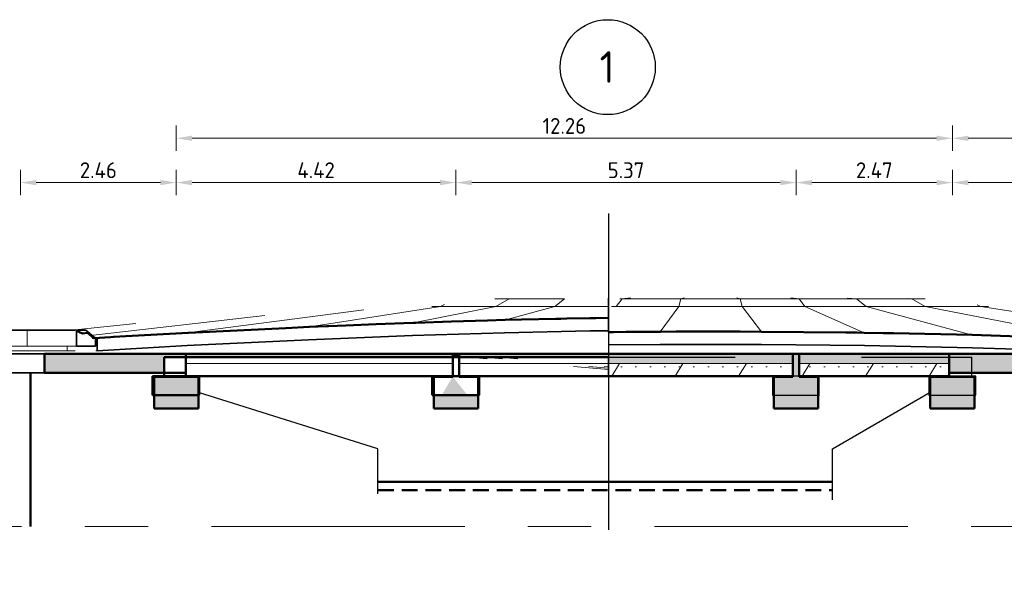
# Model space of a CAD drawing. Header units: metres. Extents: x 115954 to 115994, y 477007 to 477166.
# Tile 3 of 20: x 115963 to 115978, y 477023 to 477032. Entities that reach past the tile are written whole.
import ezdxf

# ---------------------------------------------------------------- set-up
doc = ezdxf.new("R2010")
doc.units = ezdxf.units.M
for name, pattern in [('DASHED2', [0.375, 0.25, -0.125]), ('Demolished', [0.0048, 0.0032, -0.0016]), ('Hidden_2_0', [4, 2, -2]), ('XX-AFBREEK', [7, 4, -1, 1, -1]), ('XX-CENTER', [8, 5, -1, 1, -1])]:
    doc.linetypes.add(name, pattern=pattern)
doc.layers.get('Defpoints').update_dxf_attribs({"lineweight": 25})
for name, color, linetype, lineweight in [('G_IMPT', 8, 'Continuous', 18), ('N-CO-BC-BETONVORM-A', 252, 'Demolished', 18), ('N-CO-BC-BETONVORM-AD', 252, 'Continuous', 18), ('N-CO-BC-BETONVORM-G', 50, 'Continuous', 13), ('N-CO-BC-BETONVORM-GD', 90, 'Continuous', 18), ('N-CO-BC-BETONVORM-GN', 10, 'Demolished', 18), ('N-CO-SC-STAALVORM-G', 10, 'Continuous', 13), ('N-WE-GW-GROND_WERK-GD', 7, 'Continuous', 25), ('N-WE-GW-WATERGANG_WATERLIJN-GD', 150, 'Continuous', 50), ('N_WE_OG_TOPOGRAFIE_G', 7, 'Continuous', 35), ('N_WE_OG_TOPOGRAFIE_GD', 7, 'Continuous', 50), ('X-XX-AL-AFBREEKLIJN-G', 7, 'XX-AFBREEK', 18), ('X-XX-AL-CONSTRUCTIELIJN-G', 7, 'Continuous', 35), ('X-XX-AL-VERWIJZING_DOORSNEDE-GD', 7, 'XX-CENTER', 25), ('X-XX-AL-VERWIJZING_DOORSNEDE-M', 7, 'Continuous', 18), ('X_XX_AL_STRAMIENLIJN_G', 7, 'Continuous', 18)]:
    doc.layers.add(name, color=color, linetype=linetype, lineweight=lineweight)
doc.styles.add('NLCS-ISO-M100-T25', font='NLCS-ISO.ttf', dxfattribs={"height": 0.25})
doc.styles.add('NLCS-ISO_4', font='NLCS-ISO.ttf', dxfattribs={"height": 250})
doc.dimstyles.new('NLCS-M100-T25-PIJL_L2_H2', dxfattribs={"dimscale": 0.1, "dimtxt": 2.5, "dimasz": 2.5, "dimexe": 2, "dimexo": 2, "dimgap": 0.7, "dimtad": 1, "dimzin": 0, "dimdsep": 46, "dimtxsty": 'NLCS-ISO-M100-T25', "dimcen": 0, "dimdle": 2, "dimclrd": 256, "dimclre": 256, "dimclrt": 256, "dimazin": 0, "dimtfac": 1, "dimtdec": 3, "dimtofl": 0, "dimtmove": 0, "dimatfit": 3, "dimfxl": 2, "dimfxlon": 1, "dimtfillclr": 256, "dimtolj": 1, "dimtzin": 0, "dimlwd": -1, "dimlwe": -1, "dimarcsym": 0})

# ---------------------------------------------------------------- blocks, each defined once
blk = doc.blocks.new('SF_Beton_Rechthoekig - 700x500-1317572-Doorsnede E-E')
at = {"layer": 'N-CO-BC-BETONVORM-G', "linetype": 'Hidden_2_0', "lineweight": 25}
blk.add_hatch(color=256, dxfattribs=at).paths.add_polyline_path([(520.506, -3.86), (520.706, -3.86), (520.706, -3.36), (520.006, -3.36), (520.006, -3.86), (520.166, -3.86)], flags=0)
at = {"layer": 'N-CO-BC-BETONVORM-GD', "lineweight": 50}
for p, q in [((520.006, -3.36), (520.006, -3.86)), ((520.006, -3.36), (520.706, -3.36)), ((520.706, -3.86), (520.706, -3.36)), ((520.006, -3.86), (520.706, -3.86))]:
    blk.add_line(p, q, dxfattribs=at)
blk = doc.blocks.new('GM_SLD_Wegontwerp - BH5593-RHD-DO-ZZ-M3-N-000004_SLD_Wegontwerp_dwg-1371346-Doorsnede E-E')
at = {"layer": 'G_IMPT'}
for p, q in [((525.616, -2.13), (525.389, -2.13)), ((525.389, -2.13), (525.616, -2.13)), ((525.616, -2.13), (525.405, -2.25)), ((526.488, -2.13), (525.616, -2.13)), ((525.616, -2.13), (526.488, -2.13)), ((526.488, -2.13), (526.335, -2.25)), ((527.396, -2.13), (527.304, -2.25)), ((527.396, -2.13), (527.363, -2.13)), ((527.363, -2.13), (527.396, -2.13)), ((528.326, -2.13), (527.396, -2.13)), ((527.396, -2.13), (528.326, -2.13)), ((527.528, -2.116), (527.397, -2.13)), ((528.326, -2.13), (528.296, -2.25)), ((528.376, -2.114), (528.326, -2.13)), ((529.263, -2.13), (528.326, -2.13)), ((528.326, -2.13), (529.263, -2.13)), ((529.211, -2.114), (529.263, -2.13)), ((530.192, -2.13), (529.263, -2.13)), ((529.263, -2.13), (529.295, -2.25)), ((529.263, -2.13), (530.192, -2.13)), ((530.06, -2.116), (530.192, -2.13)), ((530.192, -2.13), (530.286, -2.25)), ((531.1, -2.13), (530.193, -2.13)), ((530.193, -2.13), (531.1, -2.13)), ((530.951, -2.12), (531.099, -2.13)), ((531.971, -2.13), (531.1, -2.13)), ((531.1, -2.13), (531.254, -2.25)), ((531.1, -2.13), (531.971, -2.13)), ((531.917, -2.127), (531.97, -2.13)), ((531.971, -2.13), (532.184, -2.25)), ((532.184, -2.13), (531.971, -2.13)), ((531.971, -2.13), (532.184, -2.13)), ((523.319, -2.302), (520.528, -2.669)), ((524.527, -2.25), (522.462, -2.573)), ((525.405, -2.25), (524.096, -2.508)), ((524.527, -2.25), (524.39, -2.25)), ((524.39, -2.25), (524.527, -2.25)), ((524.59, -2.222), (524.527, -2.25)), ((525.405, -2.25), (524.527, -2.25)), ((524.527, -2.25), (525.405, -2.25)), ((526.335, -2.25), (525.405, -2.25)), ((525.405, -2.25), (526.335, -2.25)), ((526.335, -2.25), (525.542, -2.466)), ((527.181, -2.25), (526.335, -2.25)), ((526.335, -2.25), (527.181, -2.25)), ((527.304, -2.25), (527.231, -2.25)), ((527.231, -2.25), (527.304, -2.25)), ((527.304, -2.25), (527.302, -2.251)), ((528.296, -2.25), (527.304, -2.25)), ((527.304, -2.25), (528.296, -2.25)), ((528.296, -2.25), (528.001, -2.651)), ((529.295, -2.25), (528.296, -2.25)), ((528.296, -2.25), (529.295, -2.25)), ((530.286, -2.25), (529.295, -2.25)), ((529.295, -2.25), (529.6, -2.649)), ((529.295, -2.25), (530.286, -2.25)), ((531.254, -2.25), (530.286, -2.25)), ((530.286, -2.25), (531.223, -2.666)), ((530.286, -2.25), (531.254, -2.25)), ((532.184, -2.25), (531.254, -2.25)), ((531.254, -2.25), (532.933, -2.703)), ((531.254, -2.25), (532.184, -2.25)), ((533.06, -2.25), (532.184, -2.25)), ((532.184, -2.25), (534.732, -2.75)), ((532.184, -2.25), (533.06, -2.25)), ((533.004, -2.225), (533.06, -2.25)), ((533.06, -2.25), (536.266, -2.75)), ((533.183, -2.25), (533.06, -2.25)), ((533.06, -2.25), (533.183, -2.25)), ((521.757, -2.391), (519, -2.708)), ((526.89, -2.436), (526.886, -2.438)), ((518.002, -2.876), (518.002, -2.626)), ((518.366, -2.626), (518.778, -2.626)), ((519.719, -2.522), (518.709, -2.626)), ((522.462, -2.573), (522.447, -2.576)), ((524.096, -2.508), (524.085, -2.51)), ((526.886, -2.638), (526.89, -2.636)), ((519.082, -2.75), (519.061, -2.75)), ((519.083, -2.75), (519.107, -2.75)), ((522.447, -2.776), (522.462, -2.773)), ((524.085, -2.71), (524.096, -2.708)), ((525.542, -2.666), (525.549, -2.664)), ((529.6, -2.649), (529.601, -2.651)), ((531.223, -2.666), (531.227, -2.668)), ((517.026, -2.876), (518.002, -2.876)), ((517.51, -2.95), (518.633, -2.95)), ((518.002, -2.876), (518.778, -2.876)), ((518.633, -2.876), (518.633, -2.95)), ((518.633, -2.95), (518.757, -2.95)), ((519.083, -2.95), (519.107, -2.95)), ((520.528, -2.869), (520.547, -2.867)), ((528.001, -2.851), (528.002, -2.849)), ((529.601, -2.851), (529.6, -2.849)), ((531.227, -2.868), (531.223, -2.866)), ((532.933, -2.903), (532.926, -2.901))]:
    blk.add_line(p, q, dxfattribs=at)
at = {"layer": 'N-CO-BC-BETONVORM-G', "lineweight": 35}
for p, q in [((525.542, -2.466), (524.085, -2.51)), ((526.886, -2.438), (525.542, -2.466)), ((526.886, -2.438), (527.181, -2.435)), ((518.93, -2.626), (518.778, -2.626)), ((518.778, -2.626), (518.778, -2.876)), ((518.93, -2.626), (519.082, -2.75)), ((522.447, -2.576), (520.528, -2.669)), ((524.085, -2.51), (522.447, -2.576)), ((526.886, -2.638), (525.542, -2.666)), ((526.886, -2.638), (527.181, -2.635)), ((519.082, -2.75), (519.082, -2.876)), ((520.528, -2.669), (519.107, -2.75)), ((519.107, -2.75), (519.107, -2.95)), ((522.447, -2.776), (520.528, -2.869)), ((524.085, -2.71), (522.447, -2.776)), ((525.542, -2.666), (524.085, -2.71)), ((528.001, -2.651), (527.181, -2.659)), ((527.181, -2.657), (527.181, -2.659)), ((529.601, -2.651), (528.001, -2.651)), ((531.227, -2.668), (529.601, -2.651)), ((532.933, -2.703), (531.227, -2.668)), ((532.933, -2.703), (534.455, -2.75)), ((518.778, -2.876), (519.082, -2.876)), ((520.528, -2.869), (519.107, -2.95)), ((528.001, -2.851), (527.181, -2.859)), ((527.181, -2.857), (527.181, -2.859)), ((529.601, -2.851), (528.001, -2.851)), ((531.227, -2.868), (529.601, -2.851)), ((532.933, -2.903), (531.227, -2.868)), ((534.455, -2.95), (532.933, -2.903))]:
    blk.add_line(p, q, dxfattribs=at)
blk = doc.blocks.new('GM_SLD_Wegontwerp - GM_SLD_Wegontwerp-1369578-Doorsnede E-E')
blk.add_blockref('GM_SLD_Wegontwerp - BH5593-RHD-DO-ZZ-M3-N-000004_SLD_Wegontwerp_dwg-1371346-Doorsnede E-E', (0, 0))
blk = doc.blocks.new('DI_Afbreeklijn - Type 1-1372365-Doorsnede E-E')
at = {"layer": 'X-XX-AL-AFBREEKLIJN-G'}
blk.add_line((513.911, -5.727), (542.011, -5.727), dxfattribs=at)
blk = doc.blocks.new('Grid - 5_0_Bubble-119038-Doorsnede E-E')
at = {"layer": 'X_XX_AL_STRAMIENLIJN_G', "lineweight": 25}
blk.add_circle((527.171, 1.529), 0.75, dxfattribs=at)
blk = doc.blocks.new('*D179')
at = {"layer": 'Defpoints', "color": 0, "transparency": 16777216}
for p in [(115965.208, 477029.375), (115962.748, 477026.519), (115965.208, 477026.169)]:
    blk.add_point(p, dxfattribs=at)
at = {"layer": 'X-XX-AL-VERWIJZING_DOORSNEDE-M', "transparency": 16777216}
for p, q in [((115962.748, 477029.175), (115962.748, 477029.575)), ((115965.208, 477029.175), (115965.208, 477029.575)), ((115962.998, 477029.375), (115964.958, 477029.375))]:
    blk.add_line(p, q, dxfattribs=at)
for points in [[(115962.998, 477029.416), (115962.998, 477029.333), (115962.748, 477029.375)], [(115964.958, 477029.416), (115964.958, 477029.333), (115965.208, 477029.375)]]:
    blk.add_solid(points, dxfattribs=at)
at = {"layer": 'X-XX-AL-VERWIJZING_DOORSNEDE-M', "transparency": 16777216, "insert": (115963.978, 477029.57), "char_height": 0.25, "width": 0.28492, "attachment_point": 5, "style": 'NLCS-ISO-M100-T25'}
blk.add_mtext('\\A1;2.46', dxfattribs=at)
blk = doc.blocks.new('*D180')
at = {"layer": 'Defpoints', "color": 0, "transparency": 16777216}
for p in [(115969.626, 477029.375), (115965.208, 477026.169), (115969.626, 477026.169)]:
    blk.add_point(p, dxfattribs=at)
at = {"layer": 'X-XX-AL-VERWIJZING_DOORSNEDE-M', "transparency": 16777216}
for p, q in [((115965.208, 477029.175), (115965.208, 477029.575)), ((115969.626, 477029.175), (115969.626, 477029.575)), ((115965.458, 477029.375), (115969.376, 477029.375))]:
    blk.add_line(p, q, dxfattribs=at)
for points in [[(115965.458, 477029.416), (115965.458, 477029.333), (115965.208, 477029.375)], [(115969.376, 477029.416), (115969.376, 477029.333), (115969.626, 477029.375)]]:
    blk.add_solid(points, dxfattribs=at)
at = {"layer": 'X-XX-AL-VERWIJZING_DOORSNEDE-M', "transparency": 16777216, "insert": (115967.417, 477029.57), "char_height": 0.25, "width": 0.27374, "attachment_point": 5, "style": 'NLCS-ISO-M100-T25'}
blk.add_mtext('\\A1;4.42', dxfattribs=at)
blk = doc.blocks.new('*D181')
at = {"layer": 'Defpoints', "color": 0, "transparency": 16777216}
for p in [(115974.998, 477029.375), (115969.626, 477026.169), (115974.998, 477025.969)]:
    blk.add_point(p, dxfattribs=at)
at = {"layer": 'X-XX-AL-VERWIJZING_DOORSNEDE-M', "transparency": 16777216}
for p, q in [((115969.626, 477029.175), (115969.626, 477029.575)), ((115974.998, 477029.175), (115974.998, 477029.575)), ((115969.876, 477029.375), (115974.748, 477029.375))]:
    blk.add_line(p, q, dxfattribs=at)
for points in [[(115969.876, 477029.416), (115969.876, 477029.333), (115969.626, 477029.375)], [(115974.748, 477029.416), (115974.748, 477029.333), (115974.998, 477029.375)]]:
    blk.add_solid(points, dxfattribs=at)
at = {"layer": 'X-XX-AL-VERWIJZING_DOORSNEDE-M', "transparency": 16777216, "insert": (115972.312, 477029.57), "char_height": 0.25, "width": 0.2756, "attachment_point": 5, "style": 'NLCS-ISO-M100-T25'}
blk.add_mtext('\\A1;5.37', dxfattribs=at)
blk = doc.blocks.new('*D182')
at = {"layer": 'Defpoints', "color": 0, "transparency": 16777216}
for p in [(115977.468, 477029.375), (115974.998, 477025.969), (115977.468, 477025.969)]:
    blk.add_point(p, dxfattribs=at)
at = {"layer": 'X-XX-AL-VERWIJZING_DOORSNEDE-M', "transparency": 16777216}
for p, q in [((115974.998, 477029.175), (115974.998, 477029.575)), ((115977.468, 477029.175), (115977.468, 477029.575)), ((115975.248, 477029.375), (115977.218, 477029.375))]:
    blk.add_line(p, q, dxfattribs=at)
for points in [[(115975.248, 477029.416), (115975.248, 477029.333), (115974.998, 477029.375)], [(115977.218, 477029.416), (115977.218, 477029.333), (115977.468, 477029.375)]]:
    blk.add_solid(points, dxfattribs=at)
at = {"layer": 'X-XX-AL-VERWIJZING_DOORSNEDE-M', "transparency": 16777216, "insert": (115976.233, 477029.57), "char_height": 0.25, "width": 0.28492, "attachment_point": 5, "style": 'NLCS-ISO-M100-T25'}
blk.add_mtext('\\A1;2.47', dxfattribs=at)
blk = doc.blocks.new('*D183')
at = {"layer": 'Defpoints', "color": 0, "transparency": 16777216}
for p in [(115980.748, 477029.375), (115980.748, 477026.519), (115977.468, 477025.969)]:
    blk.add_point(p, dxfattribs=at)
at = {"layer": 'X-XX-AL-VERWIJZING_DOORSNEDE-M', "transparency": 16777216}
for p, q in [((115977.468, 477029.175), (115977.468, 477029.575)), ((115980.748, 477029.175), (115980.748, 477029.575)), ((115977.718, 477029.375), (115980.498, 477029.375))]:
    blk.add_line(p, q, dxfattribs=at)
for points in [[(115977.718, 477029.416), (115977.718, 477029.333), (115977.468, 477029.375)], [(115980.498, 477029.416), (115980.498, 477029.333), (115980.748, 477029.375)]]:
    blk.add_solid(points, dxfattribs=at)
at = {"layer": 'X-XX-AL-VERWIJZING_DOORSNEDE-M', "transparency": 16777216, "insert": (115979.108, 477029.57), "char_height": 0.25, "width": 0.2756, "attachment_point": 5, "style": 'NLCS-ISO-M100-T25'}
blk.add_mtext('\\A1;3.28', dxfattribs=at)
blk = doc.blocks.new('*D186')
at = {"layer": 'Defpoints', "color": 0, "transparency": 16777216}
for p in [(115977.468, 477030.075), (115985.248, 477026.519), (115977.468, 477025.969)]:
    blk.add_point(p, dxfattribs=at)
at = {"layer": 'X-XX-AL-VERWIJZING_DOORSNEDE-M', "transparency": 16777216}
for p, q in [((115977.468, 477029.875), (115977.468, 477030.275)), ((115985.248, 477029.875), (115985.248, 477030.275)), ((115984.998, 477030.075), (115977.718, 477030.075))]:
    blk.add_line(p, q, dxfattribs=at)
for points in [[(115977.718, 477030.116), (115977.718, 477030.033), (115977.468, 477030.075)], [(115984.998, 477030.116), (115984.998, 477030.033), (115985.248, 477030.075)]]:
    blk.add_solid(points, dxfattribs=at)
at = {"layer": 'X-XX-AL-VERWIJZING_DOORSNEDE-M', "transparency": 16777216, "insert": (115981.358, 477030.27), "char_height": 0.25, "width": 0.2756, "attachment_point": 5, "style": 'NLCS-ISO-M100-T25'}
blk.add_mtext('\\A1;7.78', dxfattribs=at)
blk = doc.blocks.new('*D187')
at = {"layer": 'Defpoints', "color": 0, "transparency": 16777216}
for p in [(115965.208, 477030.075), (115965.208, 477026.169), (115977.468, 477025.969)]:
    blk.add_point(p, dxfattribs=at)
at = {"layer": 'X-XX-AL-VERWIJZING_DOORSNEDE-M', "transparency": 16777216}
for p, q in [((115965.208, 477029.875), (115965.208, 477030.275)), ((115977.468, 477029.875), (115977.468, 477030.275)), ((115977.218, 477030.075), (115965.458, 477030.075))]:
    blk.add_line(p, q, dxfattribs=at)
for points in [[(115965.458, 477030.116), (115965.458, 477030.033), (115965.208, 477030.075)], [(115977.218, 477030.116), (115977.218, 477030.033), (115977.468, 477030.075)]]:
    blk.add_solid(points, dxfattribs=at)
at = {"layer": 'X-XX-AL-VERWIJZING_DOORSNEDE-M', "transparency": 16777216, "insert": (115971.338, 477030.27), "char_height": 0.25, "width": 0.32402, "attachment_point": 5, "style": 'NLCS-ISO-M100-T25'}
blk.add_mtext('\\A1;12.26', dxfattribs=at)

msp = doc.modelspace()

# ---------------------------------------------------------------- hatches: boundary and pattern name
at = {"layer": 'N-CO-BC-BETONVORM-A', "linetype": 'Continuous'}
h = msp.add_hatch(dxfattribs=at)
h.set_pattern_fill('ACO-SLOOPWERK', color=170, style=0, pattern_type=2)
h.set_pattern_definition([(0, (115444.85275, 477029.6689), (0, 0.968), []), (174.93, (115445.3368, 477029.185), (-0.241876, -2.726291), [1.369, -1.369]), (174.93, (115445.5788, 477029.185), (-0.241876, -2.726291), [1.369, -1.369]), (174.93, (115445.8208, 477029.185), (-0.241876, -2.726291), [1.369, -1.369])])
h.paths.add_polyline_path([(115968.367, 477026.319), (115972.034, 477026.319), (115972.034, 477026.619), (115965.018, 477026.619), (115965.018, 477026.319), (115967.937, 477026.319)], flags=0)
at = {"layer": 'N-CO-BC-BETONVORM-AD'}
for points in [[(115963.126, 477026.369), (115965.018, 477026.369), (115965.018, 477026.619), (115965.358, 477026.619), (115965.358, 477026.669), (115963.126, 477026.669), (115963.126, 477026.369)], [(115969.576, 477026.619), (115969.676, 477026.619), (115969.676, 477026.669), (115969.576, 477026.669)], [(115975.047, 477026.309), (115975.047, 477026.669), (115974.947, 477026.669), (115974.947, 477026.309)], [(115977.418, 477026.369), (115983.668, 477026.369), (115983.668, 477026.669), (115977.418, 477026.669)]]:
    msp.add_hatch(color=256, dxfattribs=at).paths.add_polyline_path(points, flags=0)
h = msp.add_hatch(color=256, dxfattribs=at)
h.paths.add_polyline_path([(115970.146, 477026.619), (115972.034, 477026.619), (115972.034, 477026.669), (115969.676, 477026.669), (115969.676, 477026.619), (115970.124, 477026.619)], flags=0)
h.paths.add_polyline_path([(115965.399, 477026.619), (115969.576, 477026.619), (115969.576, 477026.669), (115965.358, 477026.669), (115965.358, 477026.619)], flags=0)
h = msp.add_hatch(color=256, dxfattribs=at)
h.paths.add_polyline_path([(115974.117, 477026.519), (115974.947, 477026.519), (115974.947, 477026.669), (115972.034, 477026.669), (115972.034, 477026.519), (115974.104, 477026.519)], flags=0)
h.paths.add_polyline_path([(115977.418, 477026.519), (115977.418, 477026.669), (115975.047, 477026.669), (115975.047, 477026.519), (115977.238, 477026.519)], flags=0)
h = msp.add_hatch(dxfattribs=at)
h.set_pattern_fill('ACO-BETON_PREFAB', color=256, style=0, pattern_type=2)
h.set_pattern_definition([(58.31, (115444.85275, 477029.66894), (-0.7258201, 0.4481006), []), (0, (115444.85275, 477029.66894), (0, 0.229), [0, -0.229])])
h.paths.add_polyline_path([(115974.42, 477026.319), (115974.947, 477026.319), (115974.947, 477026.519), (115972.034, 477026.519), (115972.034, 477026.319), (115974.117, 477026.319)], flags=0)
h.paths.add_polyline_path([(115977.418, 477026.319), (115977.418, 477026.519), (115975.047, 477026.519), (115975.047, 477026.319), (115977.238, 477026.319)], flags=0)
at = {"layer": 'N-CO-BC-BETONVORM-G'}
for points in [[(115969.659, 477025.809), (115969.976, 477025.809), (115969.976, 477026.019), (115969.808, 477026.019), (115969.576, 477026.309), (115969.402, 477026.019), (115969.276, 477026.019), (115969.276, 477025.809), (115969.576, 477025.809)], [(115975.348, 477025.809), (115975.348, 477026.309), (115974.648, 477026.309), (115974.648, 477025.809), (115975.041, 477025.809)], [(115977.778, 477025.809), (115977.818, 477025.809), (115977.818, 477026.309), (115977.118, 477026.309), (115977.118, 477025.809), (115977.581, 477025.809)]]:
    msp.add_hatch(color=256, dxfattribs=at).paths.add_polyline_path(points, flags=0)

# ---------------------------------------------------------------- linework, layer by layer
at = {"layer": 'N-CO-BC-BETONVORM-G', "lineweight": 35}
for p, q in [((115958.711, 477026.669), (115963.126, 477026.669)), ((115963.126, 477026.369), (115958.711, 477026.369)), ((115962.904, 477023.941), (115962.904, 477026.369))]:
    msp.add_line(p, q, dxfattribs=at)
at = {"layer": 'N-CO-BC-BETONVORM-GD', "lineweight": 50}
for p, q in [((115963.126, 477026.669), (115972.034, 477026.669)), ((115963.126, 477026.369), (115963.126, 477026.669)), ((115965.358, 477026.319), (115965.358, 477026.669)), ((115969.576, 477026.309), (115969.576, 477026.669)), ((115969.676, 477026.309), (115969.676, 477026.669)), ((115972.034, 477026.669), (115983.668, 477026.669)), ((115974.947, 477026.309), (115974.947, 477026.669)), ((115975.047, 477026.309), (115975.047, 477026.669)), ((115977.418, 477026.319), (115977.418, 477026.669)), ((115963.126, 477026.369), (115965.358, 477026.369)), ((115969.276, 477025.809), (115969.276, 477026.309)), ((115969.576, 477026.309), (115969.276, 477026.309)), ((115969.676, 477026.319), (115969.993, 477026.319)), ((115969.976, 477026.309), (115969.676, 477026.309)), ((115969.976, 477026.309), (115969.976, 477025.809)), ((115974.947, 477026.319), (115972.034, 477026.319)), ((115974.648, 477025.809), (115974.648, 477026.309)), ((115974.947, 477026.309), (115974.648, 477026.309)), ((115977.418, 477026.319), (115975.047, 477026.319)), ((115975.348, 477026.309), (115975.047, 477026.309)), ((115975.348, 477026.309), (115975.348, 477025.809)), ((115977.118, 477025.809), (115977.118, 477026.309)), ((115977.818, 477026.309), (115977.118, 477026.309)), ((115983.668, 477026.369), (115977.418, 477026.369)), ((115977.818, 477026.309), (115977.818, 477025.809)), ((115969.976, 477025.809), (115969.276, 477025.809)), ((115975.348, 477025.809), (115974.648, 477025.809)), ((115977.818, 477025.809), (115977.118, 477025.809))]:
    msp.add_line(p, q, dxfattribs=at)
at = {"layer": 'N-CO-BC-BETONVORM-GD', "color": 240, "lineweight": 50}
for p, q in [((115965.018, 477026.619), (115972.034, 477026.619)), ((115965.018, 477026.319), (115965.018, 477026.619)), ((115964.833, 477026.019), (115964.833, 477026.319)), ((115965.573, 477026.319), (115964.833, 477026.319)), ((115965.018, 477026.319), (115969.676, 477026.319)), ((115965.573, 477026.319), (115965.573, 477026.019)), ((115969.253, 477026.019), (115969.253, 477026.319)), ((115969.993, 477026.319), (115969.253, 477026.319)), ((115969.993, 477026.319), (115972.034, 477026.319)), ((115969.993, 477026.319), (115969.993, 477026.019)), ((115965.573, 477026.019), (115964.833, 477026.019)), ((115969.993, 477026.019), (115969.253, 477026.019))]:
    msp.add_line(p, q, dxfattribs=at)
at = {"layer": 'N-CO-BC-BETONVORM-GD', "lineweight": 13}
for p, q in [((115969.576, 477026.519), (115965.358, 477026.519)), ((115972.034, 477026.519), (115969.676, 477026.519)), ((115974.947, 477026.519), (115972.034, 477026.519)), ((115977.418, 477026.519), (115975.047, 477026.519))]:
    msp.add_line(p, q, dxfattribs=at)
at = {"layer": 'N-CO-BC-BETONVORM-GN', "color": 20, "linetype": 'Hidden_2_0', "lineweight": 25}
for p, q in [((115972.034, 477026.619), (115977.768, 477026.619)), ((115972.034, 477026.319), (115972.034, 477026.619)), ((115977.768, 477026.619), (115977.768, 477026.319)), ((115974.624, 477026.319), (115974.624, 477026.019)), ((115975.047, 477026.319), (115974.947, 477026.319)), ((115975.364, 477026.019), (115975.364, 477026.319)), ((115977.095, 477026.319), (115977.095, 477026.019)), ((115977.835, 477026.319), (115977.418, 477026.319)), ((115977.835, 477026.019), (115977.835, 477026.319)), ((115977.839, 477026.319), (115977.835, 477026.319)), ((115965.573, 477026.019), (115965.576, 477026.019)), ((115969.993, 477026.019), (115969.997, 477026.019)), ((115974.624, 477026.019), (115975.364, 477026.019)), ((115975.364, 477026.019), (115975.368, 477026.019)), ((115977.095, 477026.019), (115977.835, 477026.019)), ((115977.835, 477026.019), (115977.839, 477026.019))]:
    msp.add_line(p, q, dxfattribs=at)
at = {"layer": 'N-CO-SC-STAALVORM-G', "lineweight": 35}
msp.add_line((115962.91, 477023.941), (115962.91, 477026.369), dxfattribs=at)
at = {"layer": 'N-WE-GW-GROND_WERK-GD'}
for p, q in [((115968.395, 477025.169), (115965.558, 477026.059)), ((115975.571, 477025.169), (115977.118, 477026.062)), ((115968.395, 477024.461), (115968.395, 477025.169)), ((115975.571, 477024.363), (115975.571, 477025.169))]:
    msp.add_line(p, q, dxfattribs=at)
at = {"layer": 'N-WE-GW-WATERGANG_WATERLIJN-GD'}
msp.add_line((115968.395, 477024.649), (115975.571, 477024.649), dxfattribs=at)
at = {"layer": 'N-WE-GW-WATERGANG_WATERLIJN-GD', "linetype": 'DASHED2'}
msp.add_line((115968.395, 477024.519), (115975.571, 477024.519), dxfattribs=at)
at = {"layer": 'N_WE_OG_TOPOGRAFIE_G'}
for p, q in [((115972.034, 477027.539), (115972.034, 477027.551)), ((115972.034, 477027.539), (115972.034, 477027.551)), ((115972.034, 477027.515), (115972.034, 477027.539)), ((115972.034, 477027.539), (115972.034, 477027.515)), ((115972.034, 477027.419), (115972.034, 477027.515)), ((115972.034, 477027.419), (115972.034, 477027.515)), ((115972.034, 477027.392), (115972.034, 477027.419)), ((115972.034, 477027.392), (115972.034, 477027.419)), ((115972.034, 477027.364), (115972.034, 477027.392)), ((115972.034, 477027.364), (115972.034, 477027.392)), ((115972.034, 477027.348), (115972.034, 477027.364)), ((115972.034, 477027.348), (115972.034, 477027.364)), ((115972.034, 477027.236), (115972.034, 477027.348)), ((115972.034, 477027.348), (115972.034, 477027.013)), ((115969.555, 477027.18), (115968.992, 477027.162)), ((115970.124, 477027.198), (115969.555, 477027.18)), ((115970.402, 477027.205), (115970.124, 477027.198)), ((115970.661, 477027.211), (115970.402, 477027.205)), ((115971.202, 477027.222), (115970.661, 477027.211)), ((115971.285, 477027.224), (115971.202, 477027.222)), ((115971.378, 477027.226), (115971.285, 477027.224)), ((115971.743, 477027.233), (115971.378, 477027.226)), ((115971.815, 477027.234), (115971.743, 477027.233)), ((115971.835, 477027.234), (115971.815, 477027.234)), ((115972.034, 477027.236), (115971.835, 477027.234)), ((115961.879, 477027.043), (115962.855, 477027.043)), ((115963.609, 477027.043), (115962.855, 477027.043)), ((115962.855, 477027.043), (115962.861, 477027.043)), ((115962.855, 477027.043), (115962.881, 477027.038)), ((115963.726, 477026.991), (115963.631, 477027.033)), ((115965.399, 477027.002), (115966.941, 477027.077)), ((115967.314, 477027.096), (115966.941, 477027.077)), ((115967.314, 477027.096), (115967.588, 477027.107)), ((115967.613, 477027.108), (115967.588, 477027.107)), ((115967.886, 477027.12), (115967.613, 477027.108)), ((115968.367, 477027.139), (115967.886, 477027.12)), ((115968.367, 477027.139), (115968.949, 477027.161)), ((115968.992, 477027.162), (115968.949, 477027.161)), ((115972.308, 477027.016), (115972.855, 477027.02)), ((115972.855, 477027.02), (115973.107, 477027.021)), ((115973.107, 477027.021), (115973.9, 477027.021)), ((115973.9, 477027.021), (115974.104, 477027.021)), ((115974.111, 477027.021), (115974.104, 477027.021)), ((115974.117, 477027.021), (115974.111, 477027.021)), ((115974.452, 477027.02), (115974.117, 477027.021)), ((115974.452, 477027.02), (115975.784, 477027.007)), ((115963.726, 477026.991), (115963.805, 477027)), ((115963.805, 477027), (115963.906, 477026.919)), ((115963.879, 477026.919), (115963.906, 477026.919)), ((115964.169, 477026.934), (115963.906, 477026.919)), ((115964.215, 477026.937), (115964.169, 477026.934)), ((115965.398, 477027.002), (115964.215, 477026.937)), ((115972.089, 477027.014), (115972.034, 477027.013)), ((115972.115, 477027.014), (115972.089, 477027.014)), ((115972.308, 477027.016), (115972.115, 477027.014)), ((115975.962, 477027.005), (115975.784, 477027.007)), ((115976.075, 477027.003), (115975.962, 477027.005)), ((115976.075, 477027.003), (115976.38, 477026.998)), ((115976.38, 477026.998), (115976.536, 477026.995)), ((115976.536, 477026.995), (115977.778, 477026.968)), ((115979.365, 477026.919), (115977.778, 477026.968))]:
    msp.add_line(p, q, dxfattribs=at)
at = {"layer": 'N_WE_OG_TOPOGRAFIE_GD'}
for p, q in [((115969.555, 477027.18), (115968.992, 477027.162)), ((115970.124, 477027.198), (115969.555, 477027.18)), ((115970.402, 477027.205), (115970.124, 477027.198)), ((115970.661, 477027.211), (115970.402, 477027.205)), ((115971.202, 477027.222), (115970.661, 477027.211)), ((115971.285, 477027.224), (115971.202, 477027.222)), ((115971.378, 477027.226), (115971.285, 477027.224)), ((115971.743, 477027.233), (115971.378, 477027.226)), ((115971.815, 477027.234), (115971.743, 477027.233)), ((115971.835, 477027.234), (115971.815, 477027.234)), ((115972.034, 477027.236), (115971.835, 477027.234)), ((115963.726, 477026.991), (115963.631, 477027.033)), ((115966.941, 477027.077), (115965.4, 477027.002)), ((115967.314, 477027.096), (115966.941, 477027.077)), ((115967.588, 477027.107), (115967.314, 477027.096)), ((115967.613, 477027.108), (115967.588, 477027.107)), ((115967.886, 477027.12), (115967.613, 477027.108)), ((115968.367, 477027.139), (115967.886, 477027.12)), ((115968.949, 477027.161), (115968.367, 477027.139)), ((115968.992, 477027.162), (115968.949, 477027.161)), ((115972.855, 477027.02), (115972.308, 477027.016)), ((115973.107, 477027.021), (115972.855, 477027.02)), ((115973.9, 477027.021), (115973.107, 477027.021)), ((115974.104, 477027.021), (115973.9, 477027.021)), ((115974.111, 477027.021), (115974.104, 477027.021)), ((115974.117, 477027.021), (115974.111, 477027.021)), ((115974.452, 477027.02), (115974.117, 477027.021)), ((115975.784, 477027.007), (115974.452, 477027.02)), ((115963.805, 477027), (115963.726, 477026.991)), ((115963.906, 477026.919), (115963.805, 477027)), ((115964.169, 477026.934), (115963.906, 477026.919)), ((115964.215, 477026.937), (115964.169, 477026.934)), ((115965.399, 477027.002), (115964.215, 477026.937)), ((115972.089, 477027.014), (115972.034, 477027.013)), ((115972.115, 477027.014), (115972.089, 477027.014)), ((115972.308, 477027.016), (115972.115, 477027.014)), ((115975.962, 477027.005), (115975.784, 477027.007)), ((115976.075, 477027.003), (115975.962, 477027.005)), ((115976.38, 477026.998), (115976.075, 477027.003)), ((115976.536, 477026.995), (115976.38, 477026.998)), ((115977.778, 477026.968), (115976.536, 477026.995)), ((115979.363, 477026.919), (115977.778, 477026.968))]:
    msp.add_line(p, q, dxfattribs=at)
at = {"layer": 'X-XX-AL-VERWIJZING_DOORSNEDE-GD'}
msp.add_lwpolyline([(115972.034, 477028.889), (115972.034, 477023.061)], dxfattribs=at)

# ---------------------------------------------------------------- block references
at = {"layer": 'N-CO-BC-BETONVORM-G', "lineweight": 35}
for name in ['GM_SLD_Wegontwerp - GM_SLD_Wegontwerp-1369578-Doorsnede E-E', 'SF_Beton_Rechthoekig - 700x500-1317572-Doorsnede E-E']:
    msp.add_blockref(name, (115444.853, 477029.669), dxfattribs=at)
at = {"layer": 'X-XX-AL-CONSTRUCTIELIJN-G'}
msp.add_blockref('DI_Afbreeklijn - Type 1-1372365-Doorsnede E-E', (115444.853, 477029.669), dxfattribs=at)
at = {"layer": 'X_XX_AL_STRAMIENLIJN_G', "lineweight": 25}
msp.add_blockref('Grid - 5_0_Bubble-119038-Doorsnede E-E', (115444.853, 477029.669), dxfattribs=at)

# ---------------------------------------------------------------- texts
at = {"layer": 'X_XX_AL_STRAMIENLIJN_G', "lineweight": 50, "insert": (115971.895, 477031.451), "char_height": 0.5, "width": 0.30464, "attachment_point": 1, "style": 'NLCS-ISO_4'}
msp.add_mtext('1', dxfattribs=at)

# ---------------------------------------------------------------- dimensions: what is measured, and where the dimension line sits
at = {"layer": 'X-XX-AL-VERWIJZING_DOORSNEDE-M'}
for base, p1, p2, picture, middle in [((115965.208, 477030.075), (115977.468, 477025.969), (115965.208, 477026.169), '*D187', (115971.338, 477030.27)), ((115977.468, 477030.075), (115985.248, 477026.519), (115977.468, 477025.969), '*D186', (115981.358, 477030.27)), ((115965.208, 477029.375), (115962.748, 477026.519), (115965.208, 477026.169), '*D179', (115963.978, 477029.57)), ((115969.626, 477029.375), (115965.208, 477026.169), (115969.626, 477026.169), '*D180', (115967.417, 477029.57)), ((115974.998, 477029.375), (115969.626, 477026.169), (115974.998, 477025.969), '*D181', (115972.312, 477029.57)), ((115977.468, 477029.375), (115974.998, 477025.969), (115977.468, 477025.969), '*D182', (115976.233, 477029.57)), ((115980.748, 477029.375), (115977.468, 477025.969), (115980.748, 477026.519), '*D183', (115979.108, 477029.57))]:
    dim = msp.add_linear_dim(base=base, p1=p1, p2=p2, dimstyle='NLCS-M100-T25-PIJL_L2_H2', dxfattribs=at)
    dim.commit()
    dim.dimension.update_dxf_attribs({"geometry": picture, "text_midpoint": middle})

doc.saveas('drawing.dxf')
